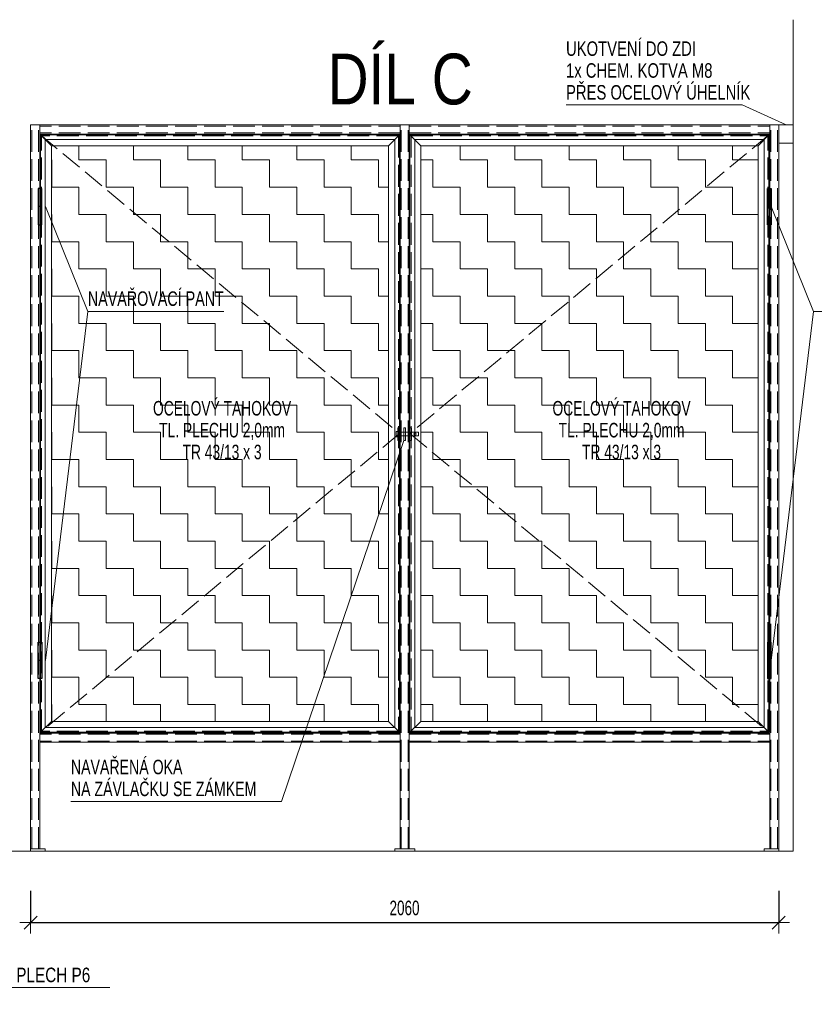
# Model space of a CAD drawing. Header units: millimetres. Extents: x -4951 to 2212, y -33301 to -28532.
# Tile 3 of 11: x -2788 to -600, y -33301 to -30588. Entities that reach past the tile are written whole.
import ezdxf

# ---------------------------------------------------------------- set-up
doc = ezdxf.new("R2010")
doc.units = ezdxf.units.MM
doc.header["$PDMODE"] = 65
doc.linetypes.add('Carkovana 2x_1_1', pattern=[80, 60, -20])
doc.layers.add('XR$1$(Z11) - OCELOVÁ KLEC - POHLED_1', color=7, linetype='Continuous', lineweight=25)
doc.styles.add('ARIAL', font='ARIAL.TTF')
doc.styles.add('ARIALNARROW', font='ARIALN.TTF')
doc.dimstyles.new('DIMSTYLE_4', dxfattribs={"dimtxt": 40, "dimasz": 60, "dimexe": 0, "dimexo": 0, "dimgap": 20, "dimtad": 2, "dimdec": 0, "dimrnd": 1, "dimzin": 12, "dimdsep": 46, "dimtxsty": 'ARIALNARROW', "dimblk1": 'ALL_ML_STRICH', "dimblk2": 'ALL_ML_STRICH', "dimsah": 1, "dimcen": 0, "dimclrd": 6, "dimclre": 6, "dimclrt": 6, "dimadec": 0, "dimazin": 0, "dimtfac": 1, "dimtdec": 0, "dimtix": 1, "dimtmove": 2, "dimatfit": 3, "dimfxl": 0, "dimtzin": 0, "dimlwd": 0, "dimlwe": 13, "dimarcsym": 0})
pattern_1 = [(0, (150, 150), (75, 75), [75, -75]), (90, (150, 150), (-75, 75), [75, -75])]

# ---------------------------------------------------------------- blocks, each defined once
blk = doc.blocks.new('KOMPLEXNÍ OBJEKT_17')
at = {"layer": 'XR$1$(Z11) - OCELOVÁ KLEC - POHLED_1', "color": 4, "linetype": 'Continuous', "lineweight": 13}
for p, q in [((-754.8, -30935.5), (-724.8, -30905.5)), ((-724.8, -30905.5), (-724.8, -32551.5)), ((-754.8, -32521.5), (-754.8, -30935.5)), ((-754.8, -32521.5), (-724.8, -32551.5)), ((-724.8, -32551.5), (-754.8, -32521.5))]:
    blk.add_line(p, q, dxfattribs=at)
at = {"layer": 'XR$1$(Z11) - OCELOVÁ KLEC - POHLED_1', "color": 4, "linetype": 'Carkovana 2x_1_1', "lineweight": 13}
blk.add_line((-727.8, -32548.5), (-727.8, -30908.5), dxfattribs=at)
blk = doc.blocks.new('KOMPLEXNÍ OBJEKT_18')
at = {"layer": 'XR$1$(Z11) - OCELOVÁ KLEC - POHLED_1', "color": 3, "linetype": 'Continuous', "lineweight": 25}
for p, q in [((-728.8, -31153.5), (-728.8, -31053.5)), ((-728.8, -31053.5), (-718.8, -31053.5)), ((-718.8, -31053.5), (-718.8, -31153.5)), ((-728.8, -31103.5), (-718.8, -31103.5)), ((-718.8, -31153.5), (-728.8, -31153.5))]:
    blk.add_line(p, q, dxfattribs=at)
blk = doc.blocks.new('KOMPLEXNÍ OBJEKT_19')
at = {"layer": 'XR$1$(Z11) - OCELOVÁ KLEC - POHLED_1', "color": 3, "linetype": 'Continuous', "lineweight": 25}
for p, q in [((-718.8, -32303.5), (-728.8, -32303.5)), ((-728.8, -32303.5), (-728.8, -32403.5)), ((-718.8, -32403.5), (-718.8, -32303.5)), ((-728.8, -32353.5), (-718.8, -32353.5)), ((-728.8, -32403.5), (-718.8, -32403.5))]:
    blk.add_line(p, q, dxfattribs=at)
blk = doc.blocks.new('KOMPLEXNÍ OBJEKT_20')
at = {"layer": 'XR$1$(Z11) - OCELOVÁ KLEC - POHLED_1', "color": 4, "linetype": 'Continuous', "lineweight": 13}
for p, q in [((-2700.8, -30935.5), (-2730.8, -30905.5)), ((-2730.8, -30905.5), (-2730.8, -32551.5)), ((-2700.8, -32521.5), (-2700.8, -30935.5)), ((-2700.8, -32521.5), (-2730.8, -32551.5)), ((-2730.8, -32551.5), (-2700.8, -32521.5))]:
    blk.add_line(p, q, dxfattribs=at)
at = {"layer": 'XR$1$(Z11) - OCELOVÁ KLEC - POHLED_1', "color": 4, "linetype": 'Carkovana 2x_1_1', "lineweight": 13}
blk.add_line((-2727.8, -32548.5), (-2727.8, -30908.5), dxfattribs=at)
blk = doc.blocks.new('KOMPLEXNÍ OBJEKT_21')
at = {"layer": 'XR$1$(Z11) - OCELOVÁ KLEC - POHLED_1', "color": 3, "linetype": 'Continuous', "lineweight": 25}
for p, q in [((-2726.8, -31053.5), (-2736.8, -31053.5)), ((-2736.8, -31053.5), (-2736.8, -31153.5)), ((-2726.8, -31153.5), (-2726.8, -31053.5)), ((-2726.8, -31103.5), (-2736.8, -31103.5)), ((-2736.8, -31153.5), (-2726.8, -31153.5))]:
    blk.add_line(p, q, dxfattribs=at)
blk = doc.blocks.new('KOMPLEXNÍ OBJEKT_22')
at = {"layer": 'XR$1$(Z11) - OCELOVÁ KLEC - POHLED_1', "color": 3, "linetype": 'Continuous', "lineweight": 25}
for p, q in [((-2736.8, -32303.5), (-2726.8, -32303.5)), ((-2736.8, -32403.5), (-2736.8, -32303.5)), ((-2726.8, -32303.5), (-2726.8, -32403.5)), ((-2726.8, -32353.5), (-2736.8, -32353.5)), ((-2726.8, -32403.5), (-2736.8, -32403.5))]:
    blk.add_line(p, q, dxfattribs=at)
blk = doc.blocks.new('KOMPLEXNÍ OBJEKT_23')
at = {"layer": 'XR$1$(Z11) - OCELOVÁ KLEC - POHLED_1', "color": 5, "linetype": 'Continuous', "lineweight": 13}
for p, q in [((-1715.3, -32578.5), (-1715.3, -32553.5)), ((-1715.3, -32553.5), (-1715.3, -32578.5)), ((-722.8, -32553.5), (-1715.3, -32553.5)), ((-722.8, -32578.5), (-722.8, -32553.5)), ((-1715.3, -32578.5), (-722.8, -32578.5))]:
    blk.add_line(p, q, dxfattribs=at)
at = {"layer": 'XR$1$(Z11) - OCELOVÁ KLEC - POHLED_1', "color": 5, "linetype": 'Carkovana 2x_1_1', "lineweight": 13}
for p, q in [((-1715.3, -32556.5), (-722.8, -32556.5)), ((-1715.3, -32575.5), (-722.8, -32575.5))]:
    blk.add_line(p, q, dxfattribs=at)
blk = doc.blocks.new('KOMPLEXNÍ OBJEKT_24')
at = {"layer": 'XR$1$(Z11) - OCELOVÁ KLEC - POHLED_1', "color": 5, "linetype": 'Continuous', "lineweight": 13}
for p, q in [((-1715.3, -30903.5), (-1715.3, -30878.5)), ((-1715.3, -30878.5), (-1715.3, -30903.5)), ((-722.8, -30878.5), (-1715.3, -30878.5)), ((-722.8, -30903.5), (-722.8, -30878.5)), ((-1715.3, -30903.5), (-722.8, -30903.5))]:
    blk.add_line(p, q, dxfattribs=at)
at = {"layer": 'XR$1$(Z11) - OCELOVÁ KLEC - POHLED_1', "color": 5, "linetype": 'Carkovana 2x_1_1', "lineweight": 13}
for p, q in [((-1715.3, -30881.5), (-722.8, -30881.5)), ((-1715.3, -30900.5), (-722.8, -30900.5))]:
    blk.add_line(p, q, dxfattribs=at)
blk = doc.blocks.new('KOMPLEXNÍ OBJEKT_25')
at = {"layer": 'XR$1$(Z11) - OCELOVÁ KLEC - POHLED_1', "color": 4, "linetype": 'Continuous', "lineweight": 13}
for p, q in [((-1772.3, -30935.5), (-1742.3, -30905.5)), ((-1742.3, -30905.5), (-1772.3, -30935.5)), ((-1742.3, -32551.5), (-1742.3, -30905.5)), ((-1772.3, -30935.5), (-1772.3, -32521.5)), ((-1772.3, -32521.5), (-1742.3, -32551.5))]:
    blk.add_line(p, q, dxfattribs=at)
at = {"layer": 'XR$1$(Z11) - OCELOVÁ KLEC - POHLED_1', "color": 4, "linetype": 'Carkovana 2x_1_1', "lineweight": 13}
blk.add_line((-1745.3, -30908.5), (-1745.3, -32548.5), dxfattribs=at)
blk = doc.blocks.new('KOMPLEXNÍ OBJEKT_26')
at = {"layer": 'XR$1$(Z11) - OCELOVÁ KLEC - POHLED_1', "color": 4, "linetype": 'Continuous', "lineweight": 13}
for p, q in [((-1683.3, -30935.5), (-1713.3, -30905.5)), ((-1713.3, -30905.5), (-1683.3, -30935.5)), ((-724.8, -30905.5), (-1713.3, -30905.5)), ((-754.8, -30935.5), (-724.8, -30905.5)), ((-1683.3, -30935.5), (-754.8, -30935.5))]:
    blk.add_line(p, q, dxfattribs=at)
at = {"layer": 'XR$1$(Z11) - OCELOVÁ KLEC - POHLED_1', "color": 4, "linetype": 'Carkovana 2x_1_1', "lineweight": 13}
blk.add_line((-1710.3, -30908.5), (-727.8, -30908.5), dxfattribs=at)
blk = doc.blocks.new('KOMPLEXNÍ OBJEKT_27')
at = {"layer": 'XR$1$(Z11) - OCELOVÁ KLEC - POHLED_1', "color": 4, "linetype": 'Continuous', "lineweight": 13}
for p, q in [((-1683.3, -30935.5), (-1713.3, -30905.5)), ((-1713.3, -30905.5), (-1683.3, -30935.5)), ((-1713.3, -32551.5), (-1713.3, -30905.5)), ((-1683.3, -30935.5), (-1683.3, -32521.5)), ((-1683.3, -32521.5), (-1713.3, -32551.5))]:
    blk.add_line(p, q, dxfattribs=at)
at = {"layer": 'XR$1$(Z11) - OCELOVÁ KLEC - POHLED_1', "color": 4, "linetype": 'Carkovana 2x_1_1', "lineweight": 13}
blk.add_line((-1710.3, -30908.5), (-1710.3, -32548.5), dxfattribs=at)
blk = doc.blocks.new('KOMPLEXNÍ OBJEKT_28')
at = {"layer": 'XR$1$(Z11) - OCELOVÁ KLEC - POHLED_1', "color": 4, "linetype": 'Continuous', "lineweight": 13}
for p, q in [((-1683.3, -32521.5), (-1713.3, -32551.5)), ((-1713.3, -32551.5), (-1683.3, -32521.5)), ((-1683.3, -32521.5), (-754.8, -32521.5)), ((-754.8, -32521.5), (-724.8, -32551.5)), ((-724.8, -32551.5), (-1713.3, -32551.5))]:
    blk.add_line(p, q, dxfattribs=at)
at = {"layer": 'XR$1$(Z11) - OCELOVÁ KLEC - POHLED_1', "color": 4, "linetype": 'Carkovana 2x_1_1', "lineweight": 13}
blk.add_line((-1710.3, -32548.5), (-727.8, -32548.5), dxfattribs=at)
blk = doc.blocks.new('KOMPLEXNÍ OBJEKT_29')
at = {"layer": 'XR$1$(Z11) - OCELOVÁ KLEC - POHLED_1', "color": 5, "linetype": 'Continuous', "lineweight": 13}
for p, q in [((-2732.8, -30903.5), (-2732.8, -30878.5)), ((-2732.8, -30878.5), (-1740.3, -30878.5)), ((-1740.3, -30903.5), (-1740.3, -30878.5)), ((-1740.3, -30878.5), (-1740.3, -30903.5)), ((-1740.3, -30903.5), (-2732.8, -30903.5))]:
    blk.add_line(p, q, dxfattribs=at)
at = {"layer": 'XR$1$(Z11) - OCELOVÁ KLEC - POHLED_1', "color": 5, "linetype": 'Carkovana 2x_1_1', "lineweight": 13}
for p, q in [((-1740.3, -30881.5), (-2732.8, -30881.5)), ((-1740.3, -30900.5), (-2732.8, -30900.5))]:
    blk.add_line(p, q, dxfattribs=at)
blk = doc.blocks.new('KOMPLEXNÍ OBJEKT_30')
at = {"layer": 'XR$1$(Z11) - OCELOVÁ KLEC - POHLED_1', "color": 5, "linetype": 'Continuous', "lineweight": 13}
for p, q in [((-2732.8, -32578.5), (-2732.8, -32553.5)), ((-2732.8, -32553.5), (-1740.3, -32553.5)), ((-1740.3, -32578.5), (-1740.3, -32553.5)), ((-1740.3, -32553.5), (-1740.3, -32578.5)), ((-1740.3, -32578.5), (-2732.8, -32578.5))]:
    blk.add_line(p, q, dxfattribs=at)
at = {"layer": 'XR$1$(Z11) - OCELOVÁ KLEC - POHLED_1', "color": 5, "linetype": 'Carkovana 2x_1_1', "lineweight": 13}
for p, q in [((-1740.3, -32556.5), (-2732.8, -32556.5)), ((-1740.3, -32575.5), (-2732.8, -32575.5))]:
    blk.add_line(p, q, dxfattribs=at)
blk = doc.blocks.new('KOMPLEXNÍ OBJEKT_31')
at = {"layer": 'XR$1$(Z11) - OCELOVÁ KLEC - POHLED_1', "color": 4, "linetype": 'Continuous', "lineweight": 13}
for p, q in [((-2700.8, -30935.5), (-2730.8, -30905.5)), ((-2730.8, -30905.5), (-1742.3, -30905.5)), ((-1772.3, -30935.5), (-1742.3, -30905.5)), ((-1742.3, -30905.5), (-1772.3, -30935.5)), ((-1772.3, -30935.5), (-2700.8, -30935.5))]:
    blk.add_line(p, q, dxfattribs=at)
at = {"layer": 'XR$1$(Z11) - OCELOVÁ KLEC - POHLED_1', "color": 4, "linetype": 'Carkovana 2x_1_1', "lineweight": 13}
blk.add_line((-1745.3, -30908.5), (-2727.8, -30908.5), dxfattribs=at)
blk = doc.blocks.new('KOMPLEXNÍ OBJEKT_32')
at = {"layer": 'XR$1$(Z11) - OCELOVÁ KLEC - POHLED_1', "color": 4, "linetype": 'Continuous', "lineweight": 13}
for p, q in [((-2700.8, -32521.5), (-2730.8, -32551.5)), ((-1772.3, -32521.5), (-2700.8, -32521.5)), ((-1772.3, -32521.5), (-1742.3, -32551.5)), ((-1742.3, -32551.5), (-1772.3, -32521.5)), ((-2730.8, -32551.5), (-1742.3, -32551.5))]:
    blk.add_line(p, q, dxfattribs=at)
at = {"layer": 'XR$1$(Z11) - OCELOVÁ KLEC - POHLED_1', "color": 4, "linetype": 'Carkovana 2x_1_1', "lineweight": 13}
blk.add_line((-1745.3, -32548.5), (-2727.8, -32548.5), dxfattribs=at)
blk = doc.blocks.new('KOMPLEXNÍ OBJEKT_34')
at = {"layer": 'XR$1$(Z11) - OCELOVÁ KLEC - POHLED_1', "color": 5, "linetype": 'Continuous', "lineweight": 13}
for p, q in [((-697.8, -30878.5), (-722.8, -30878.5)), ((-722.8, -30878.5), (-722.8, -32872.5)), ((-697.8, -32872.5), (-697.8, -30878.5)), ((-722.8, -32872.5), (-697.8, -32872.5)), ((-697.8, -32872.5), (-722.8, -32872.5)), ((-722.8, -32872.5), (-697.8, -32872.5))]:
    blk.add_line(p, q, dxfattribs=at)
at = {"layer": 'XR$1$(Z11) - OCELOVÁ KLEC - POHLED_1', "color": 5, "linetype": 'Carkovana 2x_1_1', "lineweight": 13}
for p, q in [((-719.8, -32872.5), (-719.8, -30878.5)), ((-700.8, -32872.5), (-700.8, -30878.5))]:
    blk.add_line(p, q, dxfattribs=at)
at = {"layer": 'XR$1$(Z11) - OCELOVÁ KLEC - POHLED_1', "color": 5, "linetype": 'Continuous', "lineweight": 13}
for points in [[(-722.8, -32872.5), (-722.8, -32872.5)], [(-697.8, -32872.5), (-697.8, -32872.5)]]:
    blk.add_lwpolyline(points, close=True, dxfattribs=at)
blk = doc.blocks.new('KOMPLEXNÍ OBJEKT_38')
at = {"layer": 'XR$1$(Z11) - OCELOVÁ KLEC - POHLED_1', "color": 5, "linetype": 'Continuous', "lineweight": 13}
for p, q in [((-2732.8, -30878.5), (-2757.8, -30878.5)), ((-2757.8, -30878.5), (-2757.8, -32872.5)), ((-2732.8, -32872.5), (-2732.8, -30878.5)), ((-2757.8, -32872.5), (-2732.8, -32872.5)), ((-2732.8, -32872.5), (-2757.8, -32872.5)), ((-2757.8, -32872.5), (-2732.8, -32872.5))]:
    blk.add_line(p, q, dxfattribs=at)
at = {"layer": 'XR$1$(Z11) - OCELOVÁ KLEC - POHLED_1', "color": 5, "linetype": 'Carkovana 2x_1_1', "lineweight": 13}
for p, q in [((-2754.8, -32872.5), (-2754.8, -30878.5)), ((-2735.8, -32872.5), (-2735.8, -30878.5))]:
    blk.add_line(p, q, dxfattribs=at)
at = {"layer": 'XR$1$(Z11) - OCELOVÁ KLEC - POHLED_1', "color": 5, "linetype": 'Continuous', "lineweight": 13}
for points in [[(-2757.8, -32872.5), (-2757.8, -32872.5)], [(-2732.8, -32872.5), (-2732.8, -32872.5)]]:
    blk.add_lwpolyline(points, close=True, dxfattribs=at)
blk = doc.blocks.new('KOMPLEXNÍ OBJEKT_39')
at = {"layer": 'XR$1$(Z11) - OCELOVÁ KLEC - POHLED_1', "color": 5, "linetype": 'Continuous', "lineweight": 13}
for p, q in [((-1715.3, -30878.5), (-1740.3, -30878.5)), ((-1740.3, -30878.5), (-1740.3, -32872.5)), ((-1715.3, -32872.5), (-1715.3, -30878.5)), ((-1740.3, -32872.5), (-1715.3, -32872.5)), ((-1715.3, -32872.5), (-1740.3, -32872.5)), ((-1740.3, -32872.5), (-1715.3, -32872.5))]:
    blk.add_line(p, q, dxfattribs=at)
at = {"layer": 'XR$1$(Z11) - OCELOVÁ KLEC - POHLED_1', "color": 5, "linetype": 'Carkovana 2x_1_1', "lineweight": 13}
for p, q in [((-1737.3, -32872.5), (-1737.3, -30878.5)), ((-1718.3, -32872.5), (-1718.3, -30878.5))]:
    blk.add_line(p, q, dxfattribs=at)
at = {"layer": 'XR$1$(Z11) - OCELOVÁ KLEC - POHLED_1', "color": 5, "linetype": 'Continuous', "lineweight": 13}
for points in [[(-1740.3, -32872.5), (-1740.3, -32872.5)], [(-1715.3, -32872.5), (-1715.3, -32872.5)]]:
    blk.add_lwpolyline(points, close=True, dxfattribs=at)
blk = doc.blocks.new('ALL_ML_STRICH')
at = {"color": 0, "linetype": 'ByBlock', "lineweight": -2}
for p, q in [((0, -0.5), (0, 0.5)), ((-1, 0), (0.5, 0)), ((-0.3, -0.3), (0.3, 0.3))]:
    blk.add_line(p, q, dxfattribs=at)
blk = doc.blocks.new('*D50')
at = {"layer": 'DEFPOINTS', "color": 6, "linetype": 'Continuous', "lineweight": 13}
for p in [(-2757.8, -32878.5), (-697.8, -32878.5), (-2757.8, -33075.5)]:
    blk.add_point(p, dxfattribs=at)
at = {"layer": 'XR$1$(Z11) - OCELOVÁ KLEC - POHLED_1', "color": 6, "linetype": 'Continuous', "lineweight": -2}
for p, q in [((-2757.8, -32987.9), (-2757.8, -33075.5)), ((-697.8, -32987.9), (-697.8, -33075.5)), ((-2757.8, -33075.5), (-697.8, -33075.5))]:
    blk.add_line(p, q, dxfattribs=at)
at = {"layer": 'XR$1$(Z11) - OCELOVÁ KLEC - POHLED_1', "color": 6, "linetype": 'Continuous', "lineweight": 13, "xscale": 60, "yscale": 60, "zscale": 60, "rotation": 180}
blk.add_blockref('ALL_ML_STRICH', (-2757.8, -33075.5), dxfattribs=at)
at = {"layer": 'XR$1$(Z11) - OCELOVÁ KLEC - POHLED_1', "color": 6, "linetype": 'Continuous', "lineweight": 13, "xscale": 60, "yscale": 60, "zscale": 60}
blk.add_blockref('ALL_ML_STRICH', (-697.8, -33075.5), dxfattribs=at)
at = {"layer": 'XR$1$(Z11) - OCELOVÁ KLEC - POHLED_1', "color": 6, "linetype": 'Continuous', "lineweight": 13, "insert": (-1728.3, -33035.5), "char_height": 40, "width": 129.829, "attachment_point": 5, "style": 'ARIALNARROW'}
blk.add_mtext('\\W0.81;\\A1;{2060}', dxfattribs=at)
blk = doc.blocks.new('KOMPLEXNÍ OBJEKT_46')
at = {"layer": 'XR$1$(Z11) - OCELOVÁ KLEC - POHLED_1', "color": 7, "linetype": 'Continuous', "lineweight": 13}
for p, q in [((-1746.5, -31722.4), (-1751.5, -31722.4)), ((-1751.5, -31722.4), (-1751.5, -31737.4)), ((-1746.5, -31737.4), (-1746.5, -31722.4)), ((-1689.5, -31724.9), (-1746.5, -31724.9)), ((-1746.5, -31724.9), (-1746.5, -31734.9)), ((-1689.5, -31734.9), (-1689.5, -31724.9)), ((-1751.5, -31737.4), (-1746.5, -31737.4)), ((-1746.5, -31734.9), (-1689.5, -31734.9))]:
    blk.add_line(p, q, dxfattribs=at)

msp = doc.modelspace()

# ---------------------------------------------------------------- hatches: boundary and pattern name
at = {"layer": 'XR$1$(Z11) - OCELOVÁ KLEC - POHLED_1', "linetype": 'Continuous', "lineweight": 13}
h = msp.add_hatch(dxfattribs=at)
h.set_pattern_fill('VZOR', color=8, scale=75, style=0, pattern_type=2)
h.set_pattern_definition(pattern_1)
h.paths.add_polyline_path([(-2700.8, -32521.5), (-1772.3, -32521.5), (-1772.3, -30935.5), (-2700.8, -30935.5)], flags=0)
h = msp.add_hatch(dxfattribs=at)
h.set_pattern_fill('VZOR', color=8, scale=75, style=0, pattern_type=2)
h.set_pattern_definition(pattern_1)
h.paths.add_polyline_path([(-1683.3, -32521.5), (-754.8, -32521.5), (-754.8, -30935.5), (-1683.3, -30935.5)], flags=0)

# ---------------------------------------------------------------- linework, layer by layer
at = {"layer": 'XR$1$(Z11) - OCELOVÁ KLEC - POHLED_1', "color": 7, "linetype": 'Continuous', "lineweight": 13}
for p, q in [((-657.8, -32878.5), (-657.8, -30588.5)), ((-1746.5, -31712.4), (-1742.5, -31712.4)), ((-1746.5, -31747.4), (-1746.5, -31712.4)), ((-1742.5, -31712.4), (-1742.5, -31747.4)), ((-1730, -31712.4), (-1726, -31712.4)), ((-1730, -31747.4), (-1730, -31712.4)), ((-1726, -31712.4), (-1726, -31747.4)), ((-1713.5, -31712.4), (-1709.5, -31712.4)), ((-1713.5, -31747.4), (-1713.5, -31712.4)), ((-1709.5, -31712.4), (-1709.5, -31747.4)), ((-1742.5, -31747.4), (-1746.5, -31747.4)), ((-1726, -31747.4), (-1730, -31747.4)), ((-1709.5, -31747.4), (-1713.5, -31747.4)), ((-4527.8, -32878.5), (-657.8, -32878.5))]:
    msp.add_line(p, q, dxfattribs=at)
at = {"layer": 'XR$1$(Z11) - OCELOVÁ KLEC - POHLED_1', "color": 6, "linetype": 'Continuous', "lineweight": 13}
for p, q in [((-1283.6, -30822.7), (-798.3, -30822.7)), ((-798.3, -30822.7), (-677.8, -30878.5)), ((-2716.8, -31103.5), (-2600.3, -31392)), ((-718.8, -31103.5), (-602.3, -31392)), ((-2600.3, -31392), (-2716.8, -32353.5)), ((-2600.3, -31392), (-2225.9, -31392)), ((-602.3, -31392), (-718.8, -32353.5)), ((-602.3, -31392), (-227.9, -31392)), ((-2067, -32741.7), (-1730, -31747.4)), ((-2647, -32741.7), (-2067, -32741.7)), ((-2540.1, -33254.2), (-3508.4, -33254.2))]:
    msp.add_line(p, q, dxfattribs=at)
at = {"layer": 'XR$1$(Z11) - OCELOVÁ KLEC - POHLED_1', "color": 5, "linetype": 'Continuous', "lineweight": 13}
for p, q in [((-697.8, -30878.5), (-657.8, -30878.5)), ((-697.8, -30928.5), (-697.8, -30878.5)), ((-657.8, -30878.5), (-657.8, -30928.5)), ((-2717.8, -32538.5), (-2717.8, -30918.5)), ((-2717.8, -30918.5), (-1755.3, -30918.5)), ((-1755.3, -32538.5), (-1755.3, -30918.5)), ((-1700.3, -32538.5), (-1700.3, -30918.5)), ((-1700.3, -30918.5), (-737.8, -30918.5)), ((-737.8, -30918.5), (-737.8, -32538.5)), ((-657.8, -30928.5), (-697.8, -30928.5)), ((-1755.3, -32538.5), (-2717.8, -32538.5)), ((-737.8, -32538.5), (-1700.3, -32538.5)), ((-2757.8, -32872.5), (-2717.8, -32872.5)), ((-2757.8, -32878.5), (-2757.8, -32872.5)), ((-2717.8, -32878.5), (-2757.8, -32878.5)), ((-2717.8, -32872.5), (-2717.8, -32878.5)), ((-1755.3, -32878.5), (-1755.3, -32872.5)), ((-1755.3, -32872.5), (-1700.3, -32872.5)), ((-1700.3, -32878.5), (-1755.3, -32878.5)), ((-1700.3, -32872.5), (-1700.3, -32878.5)), ((-697.8, -32872.5), (-737.8, -32872.5)), ((-737.8, -32872.5), (-737.8, -32878.5)), ((-737.8, -32878.5), (-697.8, -32878.5)), ((-697.8, -32878.5), (-697.8, -32872.5))]:
    msp.add_line(p, q, dxfattribs=at)
at = {"layer": 'XR$1$(Z11) - OCELOVÁ KLEC - POHLED_1', "color": 7, "linetype": 'Carkovana 2x_1_1', "lineweight": 13}
for p, q in [((-2730.8, -30905.5), (-1742.3, -31728.5)), ((-724.8, -30905.5), (-1713.3, -31728.5)), ((-1742.3, -31728.5), (-2730.8, -32551.5)), ((-1713.3, -31728.5), (-724.8, -32551.5))]:
    msp.add_line(p, q, dxfattribs=at)
at = {"layer": 'XR$1$(Z11) - OCELOVÁ KLEC - POHLED_1', "color": 7, "linetype": 'Continuous', "lineweight": 13}
msp.add_circle((-1699.5, -31729.9), 3, dxfattribs=at)

# ---------------------------------------------------------------- block references
at = {"layer": 'XR$1$(Z11) - OCELOVÁ KLEC - POHLED_1', "color": 5, "linetype": 'Continuous', "lineweight": 13}
for name in ['KOMPLEXNÍ OBJEKT_38', 'KOMPLEXNÍ OBJEKT_29', 'KOMPLEXNÍ OBJEKT_39', 'KOMPLEXNÍ OBJEKT_24', 'KOMPLEXNÍ OBJEKT_34', 'KOMPLEXNÍ OBJEKT_30', 'KOMPLEXNÍ OBJEKT_23']:
    msp.add_blockref(name, (0, 0), dxfattribs=at)
at = {"layer": 'XR$1$(Z11) - OCELOVÁ KLEC - POHLED_1', "color": 4, "linetype": 'Continuous', "lineweight": 13}
for name in ['KOMPLEXNÍ OBJEKT_20', 'KOMPLEXNÍ OBJEKT_31', 'KOMPLEXNÍ OBJEKT_25', 'KOMPLEXNÍ OBJEKT_26', 'KOMPLEXNÍ OBJEKT_27', 'KOMPLEXNÍ OBJEKT_17', 'KOMPLEXNÍ OBJEKT_32', 'KOMPLEXNÍ OBJEKT_28']:
    msp.add_blockref(name, (0, 0), dxfattribs=at)
at = {"layer": 'XR$1$(Z11) - OCELOVÁ KLEC - POHLED_1', "color": 3, "linetype": 'Continuous', "lineweight": 25}
for name in ['KOMPLEXNÍ OBJEKT_21', 'KOMPLEXNÍ OBJEKT_18', 'KOMPLEXNÍ OBJEKT_22', 'KOMPLEXNÍ OBJEKT_19']:
    msp.add_blockref(name, (0, 0), dxfattribs=at)
at = {"layer": 'XR$1$(Z11) - OCELOVÁ KLEC - POHLED_1', "color": 7, "linetype": 'Continuous', "lineweight": 13}
msp.add_blockref('KOMPLEXNÍ OBJEKT_46', (0, 0), dxfattribs=at)

# ---------------------------------------------------------------- texts
at = {"layer": 'XR$1$(Z11) - OCELOVÁ KLEC - POHLED_1', "color": 7, "linetype": 'Continuous', "lineweight": 70, "insert": (-1740.3, -30752.9), "char_height": 140, "width": 457.339, "attachment_point": 5, "style": 'ARIAL'}
msp.add_mtext('\\W0.80;DÍL C', dxfattribs=at)
at = {"layer": 'XR$1$(Z11) - OCELOVÁ KLEC - POHLED_1', "color": 6, "linetype": 'Continuous', "lineweight": 13, "char_height": 40, "line_spacing_factor": 0.903614, "style": 'ARIALNARROW'}
for s, insert, width, attachment_point in [('\\W0.89;UKOTVENÍ DO ZDI\\P1x CHEM. KOTVA M8\\PPŘES OCELOVÝ ÚHELNÍK', (-1283.6, -30648.1), 503.081, 1), ('\\W0.83;OCELOVÝ TAHOKOV\\PTL. PLECHU 2,0mm\\PTR 43/13 x 3', (-2230.7, -31638.8), 401.618, 2), ('\\W0.83;OCELOVÝ TAHOKOV\\PTL. PLECHU 2,0mm\\PTR 43/13 x 3', (-1130.7, -31638.8), 401.618, 2), ('\\W0.85;NAVAŘENÁ OKA\\PNA ZÁVLAČKU SE ZÁMKEM', (-2647, -32627), 571.759, 1), ('\\W0.92;8x KOTVENÍ DO PODLAHY\\P2x CHEM. KOTVA M8 PŘES PATNÍ PLECH P6', (-3488.4, -33139.5), 966.675, 1)]:
    msp.add_mtext(s, dxfattribs=dict(at, insert=insert, width=width, attachment_point=attachment_point))
at = {"layer": 'XR$1$(Z11) - OCELOVÁ KLEC - POHLED_1', "color": 6, "linetype": 'Continuous', "lineweight": 18, "insert": (-2600.3, -31377.4), "char_height": 40, "width": 391.584, "attachment_point": 7, "style": 'ARIALNARROW'}
msp.add_mtext('\\W0.86;NAVAŘOVACÍ PANT', dxfattribs=at)

# ---------------------------------------------------------------- dimensions: what is measured, and where the dimension line sits
at = {"layer": 'XR$1$(Z11) - OCELOVÁ KLEC - POHLED_1', "color": 6, "linetype": 'Continuous', "lineweight": 13}
dim = msp.add_linear_dim(base=(-697.8, -33075.5), p1=(-2757.8, -32987.9), p2=(-697.8, -32987.9), dimstyle='DIMSTYLE_4', override={"dimpost": '<>', "dimclrd": 6, "dimclre": 6, "dimclrt": 6, "dimlwd": 0, "dimlwe": 13}, dxfattribs=at)
dim.commit()
dim.dimension.update_dxf_attribs({"geometry": '*D50', "text_midpoint": (-1728.3, -33035.5), "dimtype": 160})

doc.saveas('drawing.dxf')
